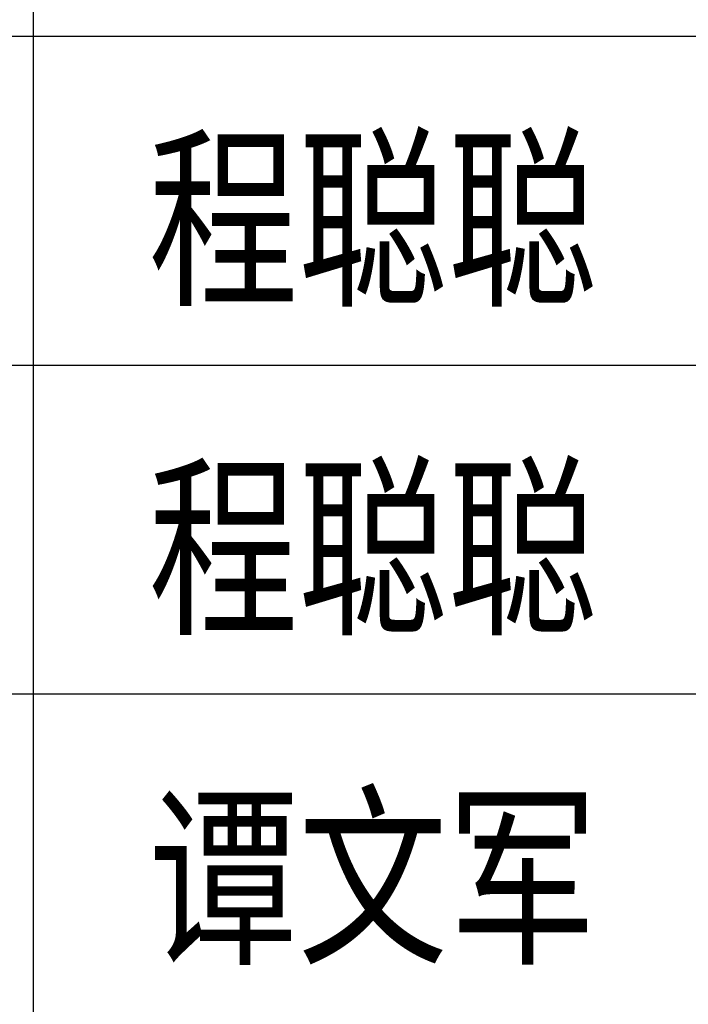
# Model space of a CAD drawing. Extents: x 427948 to 764348, y 274849 to 601549.
# Tile 152 of 212: x 675914 to 677541, y 466094 to 468490. Entities that reach past the tile are written whole.
import ezdxf
from ezdxf.enums import TextEntityAlignment as Align

# ---------------------------------------------------------------- set-up
doc = ezdxf.new("R2010")
doc.units = 0
doc.header["$LTSCALE"] = 1000
doc.header["$MEASUREMENT"] = 0
doc.layers.get('0').update_dxf_attribs({"linetype": 'CONTINUOUS'})
doc.layers.add('PUB_TITLE', color=4, linetype='CONTINUOUS')
doc.layers.add('TK', color=7, linetype='CONTINUOUS')
doc.styles.add('TKHZ1', font='txt', dxfattribs={"width": 0.8})

# ---------------------------------------------------------------- blocks, each defined once
blk = doc.blocks.new('24')
at = {"layer": 'PUB_TITLE'}
for p, q in [((-1114188.9, 154908.4), (-1114188.9, 161318.9)), ((-1116488.9, 159718.9), (-1110888.9, 159718.9)), ((-1116488.9, 158918.9), (-1110888.9, 158918.9)), ((-1116488.9, 158118.9), (-1110888.9, 158118.9))]:
    blk.add_line(p, q, dxfattribs=at)
at = {"layer": 'TK', "style": 'TKHZ1', "width": 0.8}
for s, p in [('程聪聪', (-1113363.5, 159280.9)), ('程聪聪', (-1113363.5, 158480.9)), ('谭文军', (-1113363.5, 157680.8))]:
    blk.add_text(s, height=350, dxfattribs=at).set_placement(p, align=Align.MIDDLE)

msp = doc.modelspace()

# ---------------------------------------------------------------- block references
msp.add_blockref('24', (1790136.9, 308730.5))

doc.saveas('drawing.dxf')
